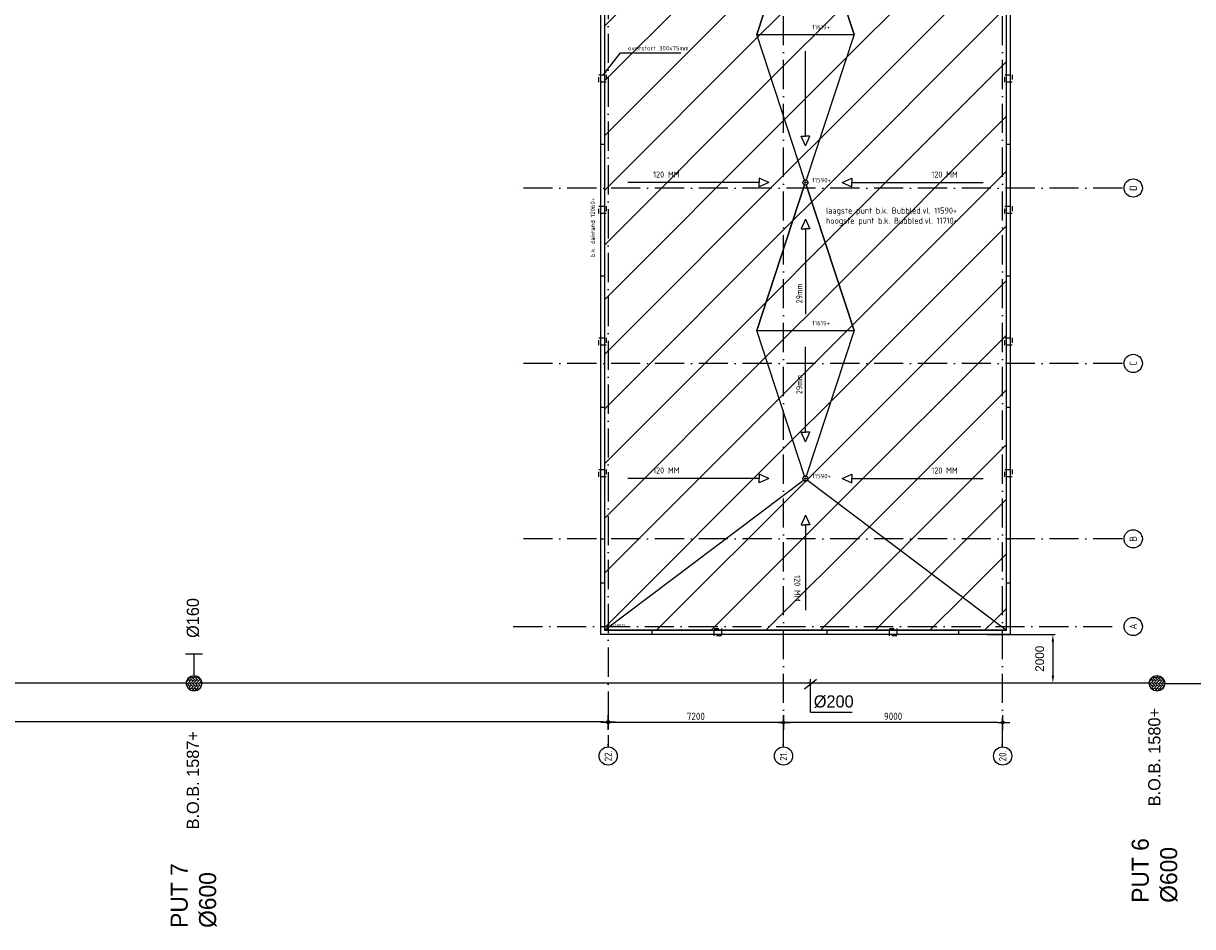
# Model space of a CAD drawing. Extents: x -9573 to 237800, y 0 to 168200.
# Tile 4 of 37: x 38444 to 86461, y 41061 to 78140. Entities that reach past the tile are written whole.
import ezdxf
from ezdxf.enums import TextEntityAlignment as Align

# ---------------------------------------------------------------- set-up
doc = ezdxf.new("R2010")
doc.units = 0
doc.header["$LTSCALE"] = 200
for name, pattern in [('2322121', [2000, 1000, 1000]), ('DASHDOT', [9, 6, -1.5, 0, -1.5]), ('HIDDEN', [2, 1, -1])]:
    doc.linetypes.add(name, pattern=pattern)
doc.layers.get('0').update_dxf_attribs({"linetype": 'CONTINUOUS'})
doc.layers.get('DEFPOINTS').update_dxf_attribs({"linetype": 'CONTINUOUS'})
for name, color, linetype in [('AL$1----_MAATVOERING', 7, 'CONTINUOUS'), ('AL$1----_TEKST', 7, 'CONTINUOUS'), ('AL$7----_STRAMIEN', 1, 'DASHDOT'), ('AL27----_DAKEN', 7, 'CONTINUOUS'), ('AL27---_DAKAFSCHOT', 7, 'CONTINUOUS'), ('ALN-----_BLOCKNAAM', 2, 'CONTINUOUS'), ('BL$4----', 7, 'CONTINUOUS'), ('MV-STRAMIEN', 7, 'CONTINUOUS'), ('WL524---', 4, 'CONTINUOUS')]:
    doc.layers.add(name, color=color, linetype=linetype)
doc.styles.add('BURO-018', font='BUROFONT.shx', dxfattribs={"height": 360})
doc.styles.add('BURO-025', font='BUROFONT.shx', dxfattribs={"height": 500})
doc.styles.add('BURO-035', font='BUROFONT.shx', dxfattribs={"height": 700})
doc.styles.get("Standard").update_dxf_attribs({"font": 'ISOCP'})
doc.dimstyles.new('018RADI100UIT', dxfattribs={"dimscale": 100, "dimtxt": 1.8, "dimasz": 2, "dimexe": 2, "dimexo": 3, "dimgap": 1, "dimtad": 1, "dimdec": 4, "dimrnd": 1, "dimtxsty": 'STANDARD', "dimblk1": 'MSTR3', "dimblk2": 'MSTR3', "dimcen": 3, "dimdle": 1.25, "dimse1": 1, "dimse2": 1, "dimclrd": 7, "dimclre": 1, "dimazin": 3, "dimtfac": 0.75, "dimtdec": 4, "dimtofl": 0, "dimtmove": 0, "dimatfit": 3, "dimtvp": 1.5, "dimtolj": 1, "dimtzin": 0})
doc.dimstyles.new('030STIP100UIT', dxfattribs={"dimscale": 100, "dimtxt": 3, "dimasz": 2, "dimexe": 2, "dimexo": 3, "dimgap": 1, "dimtad": 1, "dimdec": 4, "dimrnd": 1, "dimtxsty": 'STANDARD', "dimblk": 'MSTR3', "dimcen": 3, "dimdle": 1.25, "dimse1": 1, "dimse2": 1, "dimclrd": 7, "dimclre": 1, "dimazin": 3, "dimtfac": 0.75, "dimtdec": 4, "dimtix": 1, "dimtmove": 0, "dimatfit": 3, "dimtvp": 1.5, "dimtolj": 1, "dimtzin": 0})
doc.dimstyles.new('CEES', dxfattribs={"dimscale": 100, "dimtxt": 3, "dimasz": 3, "dimexe": 1, "dimexo": 1, "dimgap": 1.5, "dimtad": 0, "dimdec": 0, "dimzin": 0, "dimtxsty": 'BURO-018', "dimcen": -3, "dimdle": 1.25, "dimclrd": 1, "dimclre": 1, "dimclrt": 1, "dimazin": 3, "dimtfac": 0.75, "dimtdec": 0, "dimtofl": 0, "dimtmove": 0, "dimatfit": 3, "dimtvp": 1.5, "dimtolj": 1, "dimtzin": 0})

# ---------------------------------------------------------------- blocks, each defined once
blk = doc.blocks.new('MSTR3')
at = {"color": 0, "linetype": 'CONTINUOUS'}
for p, q in [((-1, 0), (0, 0)), ((0, 1.5), (0, 0)), ((0, 0), (0, -1.5)), ((0, 0), (1.5, 0))]:
    blk.add_line(p, q, dxfattribs=at)
blk.add_circle((0, 0), 0.3, dxfattribs=at)
blk = doc.blocks.new('*D65')
at = {"color": 7, "linetype": 'BYBLOCK'}
blk.add_line((69460, 49442), (62660, 49442), dxfattribs=at)
at = {"layer": 'DEFPOINTS', "color": 0, "linetype": 'BYBLOCK'}
for p in [(62460, 52181), (69660, 52181), (62460, 49442)]:
    blk.add_point(p, dxfattribs=at)
at = {"color": 7, "linetype": 'BYBLOCK', "xscale": 200, "yscale": 200, "zscale": 200, "rotation": 180}
blk.add_blockref('MSTR3', (62460, 49442), dxfattribs=at)
at = {"color": 7, "linetype": 'BYBLOCK', "xscale": 200, "yscale": 200, "zscale": 200}
blk.add_blockref('MSTR3', (69660, 49442), dxfattribs=at)
at = {"color": 0, "linetype": 'BYBLOCK', "insert": (66060, 49692), "char_height": 300, "attachment_point": 5}
blk.add_mtext('\\A1;7200', dxfattribs=at)
blk = doc.blocks.new('*D66')
at = {"color": 7, "linetype": 'BYBLOCK'}
blk.add_line((78460, 49442), (69860, 49442), dxfattribs=at)
at = {"layer": 'DEFPOINTS', "color": 0, "linetype": 'BYBLOCK'}
for p in [(69660, 52181), (78660, 52181), (69660, 49442)]:
    blk.add_point(p, dxfattribs=at)
at = {"color": 7, "linetype": 'BYBLOCK', "xscale": 200, "yscale": 200, "zscale": 200, "rotation": 180}
blk.add_blockref('MSTR3', (69660, 49442), dxfattribs=at)
at = {"color": 7, "linetype": 'BYBLOCK', "xscale": 200, "yscale": 200, "zscale": 200}
blk.add_blockref('MSTR3', (78660, 49442), dxfattribs=at)
at = {"color": 0, "linetype": 'BYBLOCK', "insert": (74160, 49692), "char_height": 300, "attachment_point": 5}
blk.add_mtext('\\A1;9000', dxfattribs=at)
blk = doc.blocks.new('1010')
at = {"layer": 'AL$7----_STRAMIEN', "color": 7, "linetype": 'CONTINUOUS'}
blk.add_circle((0, 750), 750, dxfattribs=at)
at = {"layer": 'ALN-----_BLOCKNAAM', "linetype": 'CONTINUOUS'}
blk.add_text('1010', height=100, dxfattribs=at).set_placement((0, 0))
blk = doc.blocks.new('1011')
at = {"layer": 'AL$7----_STRAMIEN', "color": 7, "linetype": 'CONTINUOUS'}
blk.add_circle((-750, 0), 750, dxfattribs=at)
at = {"layer": 'ALN-----_BLOCKNAAM', "linetype": 'CONTINUOUS'}
blk.add_text('1011', height=100, dxfattribs=at).set_placement((0, 0))
blk = doc.blocks.new('*D161')
at = {"color": 1, "linetype": 'BYBLOCK'}
for p, q in [((78036, 53052), (80823, 53052)), ((80723, 52752), (80723, 51362)), ((78036, 51062), (80823, 51062))]:
    blk.add_line(p, q, dxfattribs=at)
for points in [[(80673, 52752), (80773, 52752), (80723, 53052)], [(80673, 51362), (80773, 51362), (80723, 51062)]]:
    blk.add_solid(points, dxfattribs=at)
at = {"layer": 'DEFPOINTS', "color": 0, "linetype": 'BYBLOCK'}
for p in [(77936, 53052), (77936, 51062), (80723, 51062)]:
    blk.add_point(p, dxfattribs=at)
at = {"color": 1, "linetype": 'BYBLOCK', "insert": (80183, 52057), "char_height": 360, "attachment_point": 5, "rotation": 90, "style": 'BURO-018'}
blk.add_mtext('\\A1;2000', dxfattribs=at)

msp = doc.modelspace()

# ---------------------------------------------------------------- hatches: boundary and pattern name
at = {"layer": 'BL$4----'}
h = msp.add_hatch(dxfattribs=at)
h.set_pattern_fill('ANSI31', color=256, scale=500, style=0)
h.paths.add_polyline_path([(62305.12166, 102135.22757), (70560.12166, 95905.40396), (68560.12166, 89830.40396), (70560.12166, 83755.40396), (68560.12166, 77680.40396), (70560.12166, 71605.40396), (68560.12166, 65530.40396), (70560.12166, 59455.40396), (62305.12166, 53225.58036)])
h = msp.add_hatch(dxfattribs=at)
h.set_pattern_fill('ANSI31', color=256, scale=500, style=0)
h.paths.add_polyline_path([(78815.12166, 102135.22757), (70560.12166, 95905.40396), (72560.12166, 89830.40396), (70560.12166, 83755.40396), (72560.12166, 77680.40396), (70560.12166, 71605.40396), (72560.12166, 65530.40396), (70560.12166, 59455.40396), (78815.12166, 53225.58036)])
h = msp.add_hatch(dxfattribs=at)
h.set_pattern_fill('ANSI31', color=256, scale=500, style=0)
h.paths.add_polyline_path([(72560.12166, 89830.40396), (70560.12166, 95905.40396), (68560.12166, 89830.40396), (70560.12166, 83755.40396)])
h.paths.add_polyline_path([(72560.12166, 77680.40396), (70560.12166, 83755.40396), (68560.12166, 77680.40396), (70560.12166, 71605.40396)])
h.paths.add_polyline_path([(70560.12166, 71605.40396), (68560.12166, 65530.40396), (70560.12166, 59455.40396), (72560.12166, 65530.40396)])
h = msp.add_hatch(dxfattribs=at)
h.set_pattern_fill('ANSI31', color=256, scale=500, style=0)
h.paths.add_polyline_path([(62305.12166, 53225.58035), (78814.76887, 53225.58035), (70560.12166, 59455.40396)])
at = {"layer": 'WL524---'}
h = msp.add_hatch(dxfattribs=at)
h.set_pattern_fill('AR-HBONE', color=8, scale=0.8, angle=90, style=0)
h.set_pattern_definition([(135, (-89310.54, -1271.44), (-114.94728, 2e-14), [243.84, -81.28]), (225, (-89368.01, -1213.96), (-114.94728, 2e-14), [243.84, -81.28])])
h.paths.add_polyline_path([(45149.76165, 51131.08437), (45149.76165, 50967.83311, 0.8770862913), (45770.36527, 51049.45874, 0.8770862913)])
h = msp.add_hatch(dxfattribs=at)
h.set_pattern_fill('AR-HBONE', color=8, scale=0.8, angle=90, style=0)
h.set_pattern_definition([(135, (-49765.84, -1271.44), (-114.94728, 2e-14), [243.84, -81.28]), (225, (-49823.316, -1213.96), (-114.94728, 2e-14), [243.84, -81.28])])
h.paths.add_polyline_path([(84694.45589, 51131.08437), (84694.45589, 50967.83311, 0.8770862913), (85315.05951, 51049.45874, 0.8770862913)])

# ---------------------------------------------------------------- linework, layer by layer
at = {"color": 7, "linetype": 'BYBLOCK'}
msp.add_line((62260.12166, 49460.58036), (28460.12166, 49460.58036), dxfattribs=at)
at = {"layer": 'AL$7----_STRAMIEN', "color": 1}
for p, q in [((83577.44753, 71380.58036), (58560.12166, 71380.58036)), ((83577.44753, 64180.58036), (58560.12166, 64180.58036)), ((83577.44753, 56980.58036), (58560.12166, 56980.58036))]:
    msp.add_line(p, q, dxfattribs=at)
for points in [[(62460.12166, 124517.90623), (62460.12166, 48441.6449)], [(69660.12166, 48441.6449), (69660.12166, 124517.90623)], [(78660.12166, 48441.6449), (78660.12166, 124517.90623)], [(58560.12166, 53380.58036), (83577.44753, 53380.58036)]]:
    msp.add_lwpolyline(points, dxfattribs=at)
at = {"layer": 'AL27----_DAKEN', "color": 4}
for points in [[(11740.12166, 102300.22757), (11740.12166, 53060.58036), (28579.76887, 53060.58036), (28579.76887, 85460.58036), (62140.12166, 85460.58036), (62140.12166, 53060.58036), (78979.76887, 53060.58036), (78979.76887, 102300.22757)], [(11905.12166, 102135.22757), (11905.12166, 53225.58036), (28414.76887, 53225.58036), (28414.76887, 85625.58036), (62305.12166, 85625.58036), (62305.12166, 53225.58036), (78814.76887, 53225.58036), (78814.76887, 102135.22757)]]:
    msp.add_lwpolyline(points, close=True, dxfattribs=at)
at = {"layer": 'AL27----_DAKEN'}
for points in [[(70560.12166, 73508.92347), (70560.12166, 77005.46167)], [(70560.12166, 73108.92347), (70384.06436, 73508.92347), (70560.12166, 73508.92347)], [(70560.12166, 73108.92347), (70736.17895, 73508.92347), (70560.12166, 73508.92347)], [(68656.60215, 71605.40396), (63265.81425, 71605.40396)], [(69056.60215, 71605.40396), (68656.60215, 71781.46126), (68656.60215, 71605.40396)], [(69056.60215, 71605.40396), (68656.60215, 71429.34667), (68656.60215, 71605.40396)], [(72063.64117, 71605.40396), (72463.64117, 71781.46126), (72463.64117, 71605.40396)], [(72063.64117, 71605.40396), (72463.64117, 71429.34667), (72463.64117, 71605.40396)], [(72463.64117, 71605.40396), (77854.42907, 71605.40396)], [(70560.12166, 70101.88445), (70384.06436, 69701.88445), (70560.12166, 69701.88445)], [(70560.12166, 70101.88445), (70736.17895, 69701.88445), (70560.12166, 69701.88445)], [(70560.12166, 69701.88445), (70560.12166, 66205.34625)], [(70560.12166, 61358.92347), (70560.12166, 64855.46167)], [(70560.12166, 60958.92347), (70384.06436, 61358.92347), (70560.12166, 61358.92347)], [(70560.12166, 60958.92347), (70736.17895, 61358.92347), (70560.12166, 61358.92347)], [(69056.60215, 59455.40396), (68656.60215, 59631.46126), (68656.60215, 59455.40396)], [(72063.64117, 59455.40396), (72463.64117, 59631.46126), (72463.64117, 59455.40396)], [(68656.60215, 59455.40396), (63265.81425, 59455.40396)], [(69056.60215, 59455.40396), (68656.60215, 59279.34667), (68656.60215, 59455.40396)], [(72063.64117, 59455.40396), (72463.64117, 59279.34667), (72463.64117, 59455.40396)], [(72463.64117, 59455.40396), (77854.42907, 59455.40396)], [(70560.12166, 57951.88445), (70384.06436, 57551.88445), (70560.12166, 57551.88445)], [(70560.12166, 57951.88445), (70736.17895, 57551.88445), (70560.12166, 57551.88445)], [(70560.12166, 57551.88445), (70560.12166, 54055.34625)]]:
    msp.add_lwpolyline(points, dxfattribs=at)
at = {"layer": 'AL27----_DAKEN', "color": 1, "linetype": 'HIDDEN'}
for points in [[(62382.44526, 75730.40396), (62082.44526, 75730.40396), (62082.44526, 76030.40396), (62382.44526, 76030.40396)], [(79047.26887, 75730.40396), (78747.26887, 75730.40396), (78747.26887, 76030.40396), (79047.26887, 76030.40396)], [(62382.44526, 70330.40396), (62082.44526, 70330.40396), (62082.44526, 70630.40396), (62382.44526, 70630.40396)], [(79047.26887, 70330.40396), (78747.26887, 70330.40396), (78747.26887, 70630.40396), (79047.26887, 70630.40396)], [(62382.44526, 64930.40396), (62082.44526, 64930.40396), (62082.44526, 65230.40396), (62382.44526, 65230.40396)], [(79047.26887, 64930.40396), (78747.26887, 64930.40396), (78747.26887, 65230.40396), (79047.26887, 65230.40396)], [(62382.44526, 59530.40396), (62082.44526, 59530.40396), (62082.44526, 59830.40396), (62382.44526, 59830.40396)], [(79047.26887, 59530.40396), (78747.26887, 59530.40396), (78747.26887, 59830.40396), (79047.26887, 59830.40396)], [(66810.12166, 52997.99216), (66810.12166, 53297.99216), (67110.12166, 53297.99216), (67110.12166, 52997.99216)], [(74010.12166, 52997.99216), (74010.12166, 53297.99216), (74310.12166, 53297.99216), (74310.12166, 52997.99216)]]:
    msp.add_lwpolyline(points, close=True, dxfattribs=at)
at = {"layer": 'AL27----_DAKEN', "color": 4}
for points in [[(62149.94526, 73180.40396), (62305.12166, 73180.40396)], [(78814.76887, 73180.40396), (78969.94526, 73180.40396)], [(62149.94526, 67780.40396), (62305.12166, 67780.40396)], [(78814.76887, 67780.40396), (78969.94526, 67780.40396)], [(62149.94526, 62380.40396), (62305.12166, 62380.40396)], [(78814.76887, 62380.40396), (78969.94526, 62380.40396)], [(62149.94526, 56980.40396), (62305.12166, 56980.40396)], [(78814.76887, 56980.40396), (78969.94526, 56980.40396)], [(62149.94526, 55180.40396), (62305.12166, 55180.40396)], [(78814.76887, 55180.40396), (78969.94526, 55180.40396)], [(62150.12166, 53380.40396), (62305.12166, 53380.40396)], [(78814.76887, 53380.40396), (78970.12166, 53380.40396)], [(64260.12166, 53070.40396), (64260.12166, 53225.58036)], [(69660.12166, 53070.40396), (69660.12166, 53225.58036)], [(71460.12166, 53070.40396), (71460.12166, 53225.58036)], [(76860.12166, 53070.40396), (76860.12166, 53225.58036)]]:
    msp.add_lwpolyline(points, dxfattribs=at)
at = {"layer": 'AL27---_DAKAFSCHOT', "color": 1}
for points in [[(70528.8509, 83660.24262, -0.3238467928), (70460.12166, 83755.22757, -0.3238467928), (70528.8509, 83850.21251), (68560.12166, 89830.22757), (70528.8509, 95810.24262, -0.3238467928), (70460.12166, 95905.22757, -0.163043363), (70480.30105, 95965.46601), (62305.12166, 102135.05117), (62305.12166, 53225.40396), (70480.30105, 59394.98913, -0.163043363), (70460.12166, 59455.22757, -0.3238467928), (70528.8509, 59550.21251), (68560.12166, 65530.22757), (70528.8509, 71510.24262, -0.3238467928), (70460.12166, 71605.22757, -0.3238467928), (70528.8509, 71700.21251), (68560.12166, 77680.22757)], [(78814.76887, 102135.05117), (70639.94103, 95965.46765, -0.1630486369), (70660.12166, 95905.22757, -0.3238467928), (70591.39242, 95810.24262), (72560.12166, 89830.22757), (70591.39242, 83850.21251, -0.3238467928), (70660.12166, 83755.22757, -0.3238467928), (70591.39242, 83660.24262), (72560.12166, 77680.22757), (70591.39242, 71700.21251, -0.3238467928), (70660.12166, 71605.22757, -0.3238467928), (70591.39242, 71510.24262), (72560.12166, 65530.22757), (70591.39242, 59550.21251, -0.3238467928), (70660.12166, 59455.22757, -0.1630486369), (70639.94103, 59394.98749), (78814.76887, 53225.40396)], [(70591.39242, 83660.24262, -0.1603752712), (70528.8509, 83660.24262), (68560.12166, 77680.22757), (72560.12166, 77680.22757)], [(70591.39242, 71700.21251, 0.1603752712), (70528.8509, 71700.21251), (68560.12166, 77680.22757), (72560.12166, 77680.22757)], [(70591.39242, 71510.24262, -0.1603752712), (70528.8509, 71510.24262), (68560.12166, 65530.22757), (72560.12166, 65530.22757)], [(70591.39242, 59550.21251, 0.1603752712), (70528.8509, 59550.21251), (68560.12166, 65530.22757), (72560.12166, 65530.22757)], [(78814.76887, 53225.40396), (62305.12166, 53225.40396), (70480.30105, 59394.98913, 0.4981300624), (70639.94103, 59394.98749)]]:
    msp.add_lwpolyline(points, format="xyb", close=True, dxfattribs=at)
at = {"layer": 'AL27---_DAKAFSCHOT', "color": 4}
for centre in [(70560.12166, 71605.22757), (70560.12166, 59455.22757)]:
    msp.add_circle(centre, 100, dxfattribs=at)
at = {"layer": 'AL27---_DAKAFSCHOT'}
for centre in [(70560.12166, 71605.22757), (70560.12166, 59455.22757)]:
    msp.add_circle(centre, 30, dxfattribs=at)
at = {"layer": 'DEFPOINTS', "color": 0, "linetype": 'BYBLOCK'}
msp.add_point((62460.12166, 53407.64618), dxfattribs=at)
at = {"layer": 'WL524---', "color": 6}
msp.add_line((45099.78328, 52256.06525), (45794.19084, 52256.06525), dxfattribs=at)
at = {"layer": 'WL524---', "color": 6, "linetype": '2322121'}
for p, q in [((45459.02109, 51396.06164), (45459.02109, 52256.06525)), ((45152.36476, 51057.03831), (11228.46237, 51057.03831)), ((84711.92467, 51057.03831), (45776.86507, 51057.03831)), ((85343.19764, 51045.29774), (134451.23528, 51045.29774))]:
    msp.add_line(p, q, dxfattribs=at)
at = {"layer": 'WL524---', "color": 1}
for p, q in [((70524.78468, 50824.86114), (71013.05907, 51215.28998)), ((70768.92188, 49859.63586), (70768.92188, 51214.74889)), ((70768.92188, 49859.63586), (72481.35712, 49859.63586))]:
    msp.add_line(p, q, dxfattribs=at)
at = {"layer": 'WL524---'}
for centre in [(45454.6955, 51049.45874), (84999.38974, 51049.45874)]:
    msp.add_circle(centre, 315.66976, dxfattribs=at)

# ---------------------------------------------------------------- block references
at = {"color": 7, "linetype": 'BYBLOCK', "xscale": 200, "yscale": 200, "zscale": 200}
msp.add_blockref('MSTR3', (62460.12166, 49460.58036), dxfattribs=at)
at = {"layer": 'AL$7----_STRAMIEN'}
ref = msp.add_blockref('1010', (84397.18502, 71380.58036), dxfattribs=dict(at, xscale=0.5, yscale=0.5, zscale=0.5, rotation=90))
ref.add_attrib('STR-NAAM', 'D', dxfattribs={"color": 3, "linetype": 'CONTINUOUS', "height": 300, "rotation": 90}).set_placement((84022.18502, 71380.58036), align=Align.MIDDLE)
ref = msp.add_blockref('1010', (84397.18502, 64180.58036), dxfattribs=dict(at, xscale=0.5, yscale=0.5, zscale=0.5, rotation=90))
ref.add_attrib('STR-NAAM', 'C', dxfattribs={"color": 3, "linetype": 'CONTINUOUS', "height": 300, "rotation": 90}).set_placement((84022.18502, 64180.58036), align=Align.MIDDLE)
ref = msp.add_blockref('1010', (84397.18502, 56980.58036), dxfattribs=dict(at, xscale=0.5, yscale=0.5, zscale=0.5, rotation=90))
ref.add_attrib('STR-NAAM', 'B', dxfattribs={"color": 3, "linetype": 'CONTINUOUS', "height": 300, "rotation": 90}).set_placement((84022.18502, 56980.58036), align=Align.MIDDLE)
ref = msp.add_blockref('1010', (84397.18502, 53380.58036), dxfattribs=dict(at, xscale=0.5, yscale=0.5, zscale=0.5, rotation=90))
ref.add_attrib('STR-NAAM', 'A', dxfattribs={"color": 3, "linetype": 'CONTINUOUS', "height": 300, "rotation": 90}).set_placement((84022.18502, 53380.58036), align=Align.MIDDLE)
ref = msp.add_blockref('1011', (62460.12166, 48441.6449), dxfattribs=dict(at, xscale=0.5, yscale=0.5, zscale=0.5, rotation=90))
ref.add_attrib('STR-NAAM', '22.', dxfattribs={"color": 3, "linetype": 'CONTINUOUS', "height": 300, "rotation": 90}).set_placement((62460.12166, 48066.6449), align=Align.MIDDLE)
ref = msp.add_blockref('1011', (69660.12166, 48441.6449), dxfattribs=dict(at, xscale=0.5, yscale=0.5, zscale=0.5, rotation=90))
ref.add_attrib('STR-NAAM', '21.', dxfattribs={"color": 3, "linetype": 'CONTINUOUS', "height": 300, "rotation": 90}).set_placement((69660.12166, 48066.6449), align=Align.MIDDLE)
ref = msp.add_blockref('1011', (78660.12166, 48441.6449), dxfattribs=dict(at, xscale=0.5, yscale=0.5, zscale=0.5, rotation=90))
ref.add_attrib('STR-NAAM', '20.', dxfattribs={"color": 3, "linetype": 'CONTINUOUS', "height": 300, "rotation": 90}).set_placement((78660.12166, 48066.6449), align=Align.MIDDLE)

# ---------------------------------------------------------------- texts
at = {"layer": 'AL$1----_TEKST', "color": 4}
for s, p in [('11619+', (70840.99298, 77891.81562)), ('11590+', (70840.99298, 71614.3549)), ('11619+', (70840.99298, 65741.81562)), ('11590+', (70840.99298, 59464.3549))]:
    msp.add_text(s, height=180, dxfattribs=at).set_placement(p)
at = {"layer": 'AL$1----_TEKST', "insert": (63272.8931, 77121.21699), "char_height": 180, "attachment_point": 4}
msp.add_mtext('\\A1;overstort 300x75mm', dxfattribs=at)
at = {"layer": 'AL$1----_TEKST', "color": 4, "insert": (61733.4639, 68536.79085), "char_height": 180, "width": 4831.75, "attachment_point": 1, "rotation": 90}
msp.add_mtext('b.k. dakrand 12060+', dxfattribs=at)
at = {"layer": 'AL$1----_TEKST', "color": 4, "insert": (71402.42072, 70582.24052), "char_height": 250, "width": 7369.47, "attachment_point": 1}
msp.add_mtext('laagste punt b.k. Bubbled.vl. 11590+\\Phoogste punt b.k. Bubbled.vl. 11710+', dxfattribs=at)
at = {"layer": 'AL$1----_TEKST', "char_height": 250, "width": 1872.35, "attachment_point": 1, "rotation": 90}
for insert in [(70185.0236, 66642.87784), (70185.0236, 62919.05782)]:
    msp.add_mtext('29mm', dxfattribs=dict(at, insert=insert))
at = {"layer": 'AL27----_DAKEN', "char_height": 250, "width": 1902.82}
for insert, attachment_point in [((64305.02534, 72060.85438), 1), ((76815.21798, 72060.85438), 3), ((64305.02534, 59910.85438), 1), ((76815.21798, 59910.85438), 3)]:
    msp.add_mtext('120 MM', dxfattribs=dict(at, insert=insert, attachment_point=attachment_point))
at = {"layer": 'AL27----_DAKEN', "insert": (70104.67124, 54405.93019), "char_height": 250, "width": 1902.82, "attachment_point": 9, "rotation": 270}
msp.add_mtext('120 MM', dxfattribs=at)
at = {"layer": 'ALN-----_BLOCKNAAM', "linetype": 'CONTINUOUS'}
msp.add_text('AFSCHOT1', height=100, dxfattribs=at).set_placement((62460.12166, 53380.40396))
at = {"layer": 'WL524---', "color": 2, "style": 'BURO-025'}
for s, p in [('%%C160', (45654.35161, 52912.75828)), ('B.O.B. 1580+', (85137.81407, 46001.68315)), ('B.O.B. 1587+', (45654.35161, 45051.66534))]:
    msp.add_text(s, height=500, rotation=90, dxfattribs=at).set_placement(p)
msp.add_text('%%C200', height=500, dxfattribs=at).set_placement((70904.49935, 50054.84998))
at = {"layer": 'WL524---', "color": 3, "style": 'BURO-035'}
for s, p in [('PUT 6', (84660.47775, 42039.21954)), ('%%C600', (85827.14441, 42039.21954)), ('PUT 7', (45191.08667, 41007.13999)), ('%%C600', (46357.75334, 41007.13999))]:
    msp.add_text(s, height=700, rotation=90, dxfattribs=at).set_placement(p)

# ---------------------------------------------------------------- dimensions: what is measured, and where the dimension line sits
at = {"layer": 'MV-STRAMIEN', "color": 7}
for base, p1, p2, picture, middle in [((62460.12166, 49441.6449), (69660.12166, 52180.58036), (62460.12166, 52180.58036), '*D65', (66060.12166, 49691.67443)), ((69660.12166, 49441.6449), (78660.12166, 52180.58036), (69660.12166, 52180.58036), '*D66', (74160.12166, 49691.6449))]:
    dim = msp.add_linear_dim(base=base, p1=p1, p2=p2, angle=180, dimstyle='030STIP100UIT', dxfattribs=at)
    dim.commit()
    dim.dimension.update_dxf_attribs({"geometry": picture, "text_midpoint": middle})
at = {"layer": 'WL524---'}
dim = msp.add_linear_dim(base=(80723.15589, 51061.89385), p1=(77935.87441, 53051.83684), p2=(77935.87441, 51061.89385), angle=90, text='2000', dimstyle='CEES', dxfattribs=at)
dim.commit()
dim.dimension.update_dxf_attribs({"geometry": '*D161', "text_midpoint": (80182.91967, 52056.86535)})

# ---------------------------------------------------------------- leaders
at = {"layer": 'AL$1----_MAATVOERING', "color": 7, "annotation_type": 0, "has_hookline": 1, "hookline_direction": 0, "text_width": 2166.97386}
msp.add_leader([(62246.25671, 75995.84166), (62972.8931, 76931.21699), (63172.8931, 76931.21699)], dimstyle='018RADI100UIT', dxfattribs=at)

doc.saveas('drawing.dxf')
